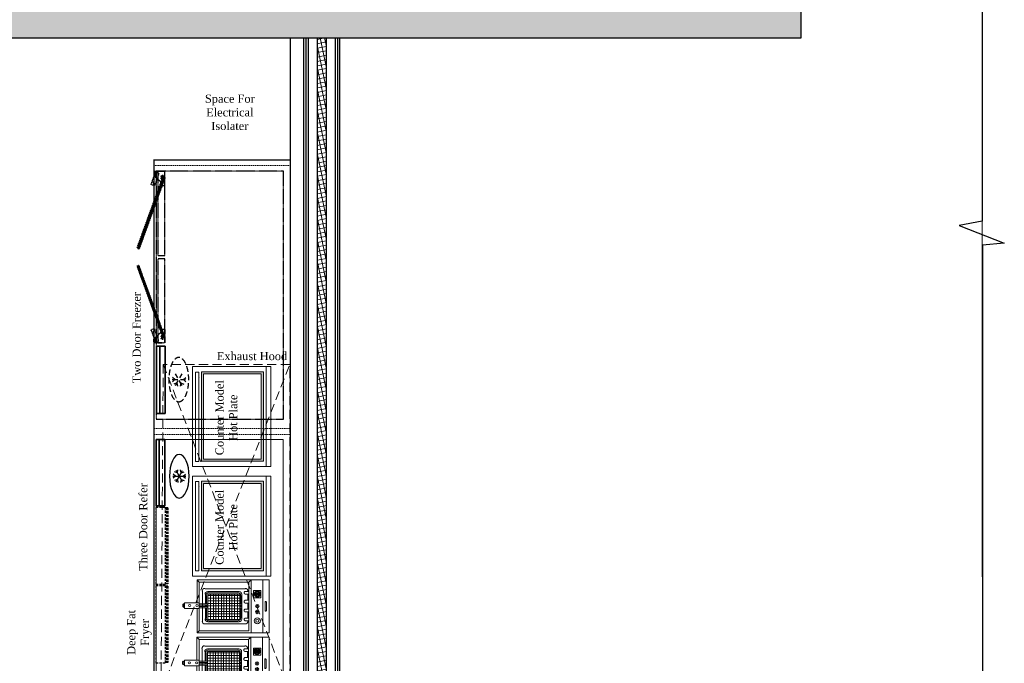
# Model space of a CAD drawing. Header units: inches. Extents: x 1703 to 137267, y -37098 to 14102.
# Tile 20 of 142: x 17730 to 23150, y 3666 to 7209. Entities that reach past the tile are written whole.
import ezdxf

# ---------------------------------------------------------------- set-up
doc = ezdxf.new("R2010")
doc.units = ezdxf.units.IN
doc.header["$MEASUREMENT"] = 0
for name, pattern in [('DASHED', [0.75, 0.5, -0.25]), ('DASHED2', [0.375, 0.25, -0.125]), ('HIDDEN', [0.375, 0.25, -0.125]), ('LEVEL-F-OVERALL LAYOUT$0$HIDDEN', [0.375, 0.25, -0.125]), ('LEVEL-F-OVERALL LAYOUT$0$Hidden 2mm', [3, 2, -1])]:
    doc.linetypes.add(name, pattern=pattern)
for name, color, linetype, lineweight in [('CKD - Kit Text', 171, 'Continuous', 13), ('CKD Dimensions', 7, 'Continuous', 0), ('CKD Equipments', 252, 'Continuous', 0), ('Equipments CKD', 252, 'Continuous', 0), ('LEVEL-F-OVERALL LAYOUT$0$A-DETL', 251, 'Continuous', 15), ('LEVEL-F-OVERALL LAYOUT$0$A-ELEV-LGHT', 251, 'Continuous', 5), ('LEVEL-F-OVERALL LAYOUT$0$A-WALL-FULL-EXTR', 251, 'Continuous', 35), ('LEVEL-F-OVERALL LAYOUT$0$I-FLOR-OVHD', 251, 'LEVEL-F-OVERALL LAYOUT$0$HIDDEN', 18)]:
    doc.layers.add(name, color=color, linetype=linetype, lineweight=lineweight)
for name, color, linetype in [('CT_PARTITION WALL', 180, 'Continuous'), ('EQUIPMENT', 1, 'Continuous'), ('IQ_200_3D', 1, 'Continuous'), ('kitchen equip1', 8, 'Continuous'), ('LV_CARPENTRY', 1, 'Continuous'), ('PDF2_Equipment', 253, 'Continuous')]:
    doc.layers.add(name, color=color, linetype=linetype)
doc.styles.add('style12', font='BOOKOSI.TTF')

# ---------------------------------------------------------------- blocks, each defined once
blk = doc.blocks.new('G$CF6CAC0FA')
at = {"layer": 'PDF2_Equipment', "lineweight": 0, "elevation": 84515.6}
for points in [[(158.3, 79.2), (292, 79.2), (292, 476.7), (0, 476.7), (0, 79.2), (126.6, 79.2)], [(292, 441.5), (0, 441.5)], [(170.6, 460.9), (121.4, 460.9)], [(292, 376.4), (0, 376.4), (12.3, 364.1)], [(158.3, 91.5), (281.4, 91.5), (281.4, 364.1), (12.3, 364.1), (12.3, 91.5), (126.6, 91.5)], [(49.3, 344.8), (49.3, 123.1)], [(65.1, 358.8), (63.3, 358.8)], [(79.2, 364.1), (79.2, 341.2)], [(112.6, 358.8), (79.2, 358.8)], [(216.4, 325.4), (80.9, 325.4)], [(112.6, 364.1), (112.6, 341.2)], [(128.4, 364.1), (128.4, 341.2)], [(161.8, 358.8), (128.4, 358.8)], [(131.9, 325.4), (131.9, 314.9)], [(139, 325.4), (139, 314.9)], [(147.8, 325.4), (147.8, 314.9)], [(154.8, 325.4), (154.8, 314.9)], [(175.9, 364.1), (175.9, 341.2)], [(211.1, 358.8), (175.9, 358.8)], [(225.1, 364.1), (225.1, 341.2)], [(228.7, 358.8), (225.1, 358.8)], [(242.7, 123.1), (242.7, 344.8)], [(65.1, 311.3), (65.1, 139)], [(72.1, 304.3), (72.1, 144.2)], [(218.1, 300.8), (79.2, 300.8)], [(218.1, 285), (79.2, 285)], [(131.9, 320.1), (86.2, 320.1)], [(86.2, 314.9), (86.2, 139)], [(100.3, 314.9), (100.3, 139)], [(116.1, 314.9), (116.1, 139)], [(130.2, 314.9), (130.2, 139)], [(147.8, 320.1), (139, 320.1)], [(144.2, 314.9), (144.2, 139)], [(211.1, 320.1), (154.8, 320.1)], [(160.1, 314.9), (160.1, 139)], [(174.1, 314.9), (174.1, 139)], [(188.2, 314.9), (188.2, 139)], [(202.3, 314.9), (202.3, 139)], [(225.1, 144.2), (225.1, 304.3)], [(232.2, 139), (232.2, 311.3)], [(218.1, 270.9), (79.2, 270.9)], [(218.1, 256.8), (79.2, 256.8)], [(218.1, 241), (79.2, 241)], [(218.1, 226.9), (79.2, 226.9)], [(218.1, 212.8), (79.2, 212.8)], [(218.1, 197), (79.2, 197)], [(218.1, 182.9), (79.2, 182.9)], [(218.1, 168.9), (79.2, 168.9)], [(63.3, 109.1), (228.7, 109.1)], [(218.1, 153), (79.2, 153)], [(80.9, 124.9), (131.9, 124.9)], [(86.2, 130.2), (131.9, 130.2)], [(139, 139), (139, 91.5), (131.9, 91.5), (131.9, 139)], [(139, 130.2), (147.8, 130.2)], [(139, 124.9), (147.8, 124.9)], [(154.8, 139), (154.8, 91.5), (147.8, 91.5), (147.8, 139)], [(154.8, 130.2), (211.1, 130.2)], [(154.8, 124.9), (216.4, 124.9)], [(12.3, 91.5), (0, 79.2)], [(281.4, 91.5), (292, 79.2)], [(133.7, 10.6), (133.7, 7)], [(135.4, 10.6), (135.4, 7)], [(146, 3.5), (139, 3.5)], [(146, 0), (139, 0)], [(149.5, 10.6), (149.5, 7)], [(153, 10.6), (153, 7)]]:
    blk.add_lwpolyline(points, dxfattribs=at)
for points in [[(170.3, 459, -0.816435), (170.6, 453.8), (121.4, 453.8, -0.816435), (121.7, 459)], [(65.1, 364.1), (65.1, 341.2, 0.537102), (77.8, 341.3)], [(161.8, 364.1), (161.8, 341.2, 0.537102), (174.6, 341.3)], [(211.1, 364.1), (211.1, 341.2, 0.537102), (223.8, 341.3)]]:
    blk.add_lwpolyline(points, format="xyb", dxfattribs=at)
for points in [[(98.5, 430.9), (59.8, 430.9), (59.8, 390.5), (98.5, 390.5)], [(68.6, 420.4), (72.1, 423.9), (89.7, 402.8), (86.2, 399.3)], [(79.2, 139), (218.1, 139), (218.1, 314.9), (79.2, 314.9)], [(158.3, 91.5), (126.6, 91.5), (126.6, 10.6), (158.3, 10.6)]]:
    blk.add_lwpolyline(points, close=True, dxfattribs=at)
at = {"layer": 'PDF2_Equipment', "lineweight": 0}
for centre, radius in [((78.3, 410.7, 84515.6), 16.7), ((78.3, 410.7, 84515.6), 13.2), ((145.1, 410.7, 84515.6), 9.67), ((145.1, 410.7, 84515.6), 4.4), ((176.8, 410.7, 84515.6), 9.67), ((176.8, 410.7, 84515.6), 4.4), ((226, 410.7, 84515.6), 16.7), ((226, 410.7, 84515.6), 7.92), ((141.6, 78.3, 84515.6), 6.16), ((141.6, 37.8, 84515.6), 6.16)]:
    blk.add_circle(centre, radius, dxfattribs=at)
for centre, radius, start, end in [((78.3, 410.7, 84515.6), 7.92, 144.9647, 297.4878), ((78.3, 410.7, 84515.6), 7.92, 327.5299, 114.9226), ((62.4, 343.9, 84515.6), 15, 90, 180), ((80, 310.5, 84515.6), 15, 90, 180), ((120.5, 345.6, 84515.6), 7.92, 213.5193, 326.4807), ((215.5, 310.5, 84515.6), 15, 0, 90), ((227.8, 343.9, 84515.6), 15, 0, 90), ((85.3, 303.4, 84515.6), 15, 90, 180), ((210.2, 303.4, 84515.6), 15, 0, 90), ((62.4, 122.2, 84515.6), 15, 180, 270), ((80, 138.1, 84515.6), 15, 180, 270), ((85.3, 143.4, 84515.6), 15, 180, 270), ((210.2, 143.4, 84515.6), 15, 270, 360), ((215.5, 138.1, 84515.6), 15, 270, 360), ((227.8, 122.2, 84515.6), 15, 270, 360), ((138.1, 6.2, 84515.6), 6.16, 179.9999, 270.0001), ((138.1, 6.2, 84515.6), 2.64, 179.9999, 270.0001), ((145.1, 6.2, 84515.6), 6.16, 269.9999, 0.0001), ((145.1, 6.2, 84515.6), 2.64, 269.9999, 0.0001)]:
    blk.add_arc(centre, radius, start, end, dxfattribs=at)
blk = doc.blocks.new('ZNS-MC-BASEREFUNIT')
at = {"layer": 'IQ_200_3D'}
for points in [[(0, 70, 155), (0, 70, 600), (304, 70, 600), (304, 70, 155)], [(0, 70, 600), (0, 30, 600), (304, 30, 600), (304, 70, 600)], [(0, 30, 155), (0, 70, 155), (304, 70, 155), (304, 30, 155)], [(304, 30, 500), (0, 30, 500), (0, 45, 500), (304, 45, 500)], [(0, 45, 500), (0, 45, 585), (304, 45, 585), (304, 45, 500)], [(0, 30, 585), (0, 45, 585), (304, 45, 585), (304, 30, 585)], [(0, 30, 500), (0, 30, 155), (304, 30, 155), (304, 30, 500)], [(304, 30, 600), (0, 30, 600), (0, 30, 585), (304, 30, 585)]]:
    blk.add_3dface(points, dxfattribs=at)
for points, invisible_edges in [([(0, 45, 585), (0, 70, 600), (0, 70, 155), (0, 45, 500)], 5), ([(0, 45, 500), (0, 30, 500), (0, 30, 155), (0, 70, 155)], 8), ([(0, 70, 600), (0, 45, 585), (0, 30, 585), (0, 30, 600)], 1), ([(304, 45, 585), (304, 70, 600), (304, 70, 155), (304, 45, 500)], 5), ([(304, 45, 500), (304, 30, 500), (304, 30, 155), (304, 70, 155)], 8), ([(304, 70, 600), (304, 45, 585), (304, 30, 585), (304, 30, 600)], 1)]:
    blk.add_3dface(points, dxfattribs=dict(at, invisible_edges=invisible_edges))
blk = doc.blocks.new('G$C8E7D7D8F')
at = {"layer": 'EQUIPMENT', "color": 3, "linetype": 'HIDDEN', "ltscale": 125}
for p, q in [((198.4, 239.7, -213.9), (181, 236.3, -213.9)), ((198.4, 218.1, -213.9), (181, 221.5, -213.9)), ((185.2, 210.5, -213.9), (248.5, 247.1, -213.9)), ((185.2, 247.1, -213.9), (248.5, 210.5, -213.9)), ((198.4, 239.7, -213.9), (192.6, 256.4, -213.9)), ((198.4, 218.1, -213.9), (192.6, 201.4, -213.9)), ((216.8, 254.4, -213.9), (205.2, 267.7, -213.9)), ((216.8, 254.4, -213.9), (228.5, 267.7, -213.9)), ((216.8, 192.2, -213.9), (216.8, 265.4, -213.9)), ((216.8, 207.4, -213.9), (205.2, 194.1, -213.9)), ((216.8, 207.4, -213.9), (228.5, 194.1, -213.9))]:
    blk.add_line(p, q, dxfattribs=at)
at = {"layer": 'EQUIPMENT', "color": 3, "linetype": 'HIDDEN', "ltscale": 0.6}
for p, q in [((449.6, 101.2), (444.5, 103.1)), ((448, 104.7), (446.2, 99.6)), ((482.5, 89.3), (477.4, 91.2)), ((480.9, 92.8), (479, 87.7)), ((1298, 89.4), (1303.1, 91.3)), ((1299.6, 92.9), (1301.5, 87.8)), ((1330.9, 101.3), (1336, 103.2)), ((1332.5, 104.8), (1334.3, 99.7))]:
    blk.add_line(p, q, dxfattribs=at)
for points in [[(0, 804.8), (1365, 804.8), (1365, 104.8), (0, 104.8), (0, 804.8)], [(457.2, 142), (844.4, 1.5)], [(845.2, 3.5), (457.9, 144)], [(460, 147.5), (845.8, 7.5)], [(460.8, 149.5), (846.5, 9.5)], [(836.8, 0), (462.1, 136)], [(1319.7, 149.6), (934, 9.5)], [(1320.5, 147.6), (934.7, 7.5)], [(935.4, 3.5), (1322.5, 144.1)], [(1323.2, 142.1), (936.1, 1.5)], [(943.7, 0), (1318.4, 136.1)]]:
    blk.add_lwpolyline(points, dxfattribs=at)
for points in [[(881.4, 113.4), (418.5, 113.3), (418.4, 152.7), (881.4, 152.8)], [(479.5, 133), (494.3, 133), (494.3, 152.7), (418.4, 152.7), (418.5, 95.6), (423.4, 90.7), (437.2, 90.7)], [(1362, 113.4), (899.1, 113.4), (899.1, 152.8), (1362, 152.8)], [(1301, 133.1), (1286.2, 133.1), (1286.2, 152.8), (1362, 152.8), (1362, 95.7), (1357.1, 90.8), (1343.3, 90.8)]]:
    blk.add_lwpolyline(points, close=True, dxfattribs=at)
for points in [[(487.2, 77.1), (441.4, 93.7), (439.8, 95.7, 0.414214), (435.6, 96), (433.4, 94.2, -0.794611), (421.4, 102.1), (426.8, 116.9, -0.414214), (430.5, 118.6), (494, 95.6, -0.414214), (495.7, 91.8), (491, 78.9, -0.414214)], [(457.2, 142), (455.7, 142.6, 0.390174), (454.3, 138.8), (462.1, 136), (461.8, 133.5), (461.7, 135), (461.3, 135.5), (452.7, 138.7), (452, 136.8), (452.6, 136.6, -0.622796), (452.7, 136.1), (449.3, 134), (448.1, 137.8, -0.622796), (448.4, 138.1), (449, 137.9), (449.7, 139.7), (441.1, 142.9), (440.5, 142.7), (439.4, 141.6), (440.7, 143.7), (448.5, 140.9, 0.390174), (449.9, 144.7), (448.4, 145.2, -1), (449.1, 147.2), (452, 146.1, 0.390174), (453.4, 149.9), (449.8, 151.2), (450.5, 153.2), (460.8, 149.5), (460, 147.5), (456.4, 148.8, 0.390174), (455, 145), (457.9, 144, -1)], [(452.8, 138.2), (461.2, 135.1), (460.9, 134.3), (454.6, 136.6), (453.2, 132.7), (454.2, 132.3, 0.215277), (455.8, 132.4), (458.1, 133.6, -0.215277), (459.7, 133.8), (460.6, 133.4), (460.3, 132.6), (459.4, 132.9, 0.215277), (458.5, 132.9), (456.2, 131.6, -0.215277), (453.9, 131.5), (446, 134.3), (444.6, 130.4, -0.655197), (443.5, 130.3), (439.4, 138.4), (439.7, 138.6, -0.414214), (440.4, 138.4), (444, 131.3), (446.9, 139.4), (440.6, 141.7), (440.9, 142.5), (449.3, 139.4), (449, 138.6), (447.7, 139.1), (446.3, 135.2), (452.4, 133), (453.8, 136.9), (452.5, 137.3)], [(1293.3, 77.2), (1339.1, 93.8), (1340.7, 95.8, -0.414214), (1344.9, 96.1), (1347.1, 94.3, 0.794611), (1359.1, 102.2), (1353.7, 117, 0.414214), (1350, 118.8), (1286.5, 95.7, 0.414214), (1284.8, 91.9), (1289.5, 79, 0.414214)], [(1323.2, 142.1), (1324.8, 142.7, -0.390174), (1326.1, 138.9), (1318.4, 136.1), (1318.7, 133.6), (1318.8, 135.1), (1319.1, 135.6), (1327.8, 138.7), (1328.5, 136.9), (1327.8, 136.7, 0.622796), (1327.8, 136.2), (1331.2, 134.1), (1332.4, 137.9, 0.622796), (1332.1, 138.2), (1331.5, 138), (1330.8, 139.8), (1339.4, 143), (1340, 142.8), (1341.1, 141.7), (1339.7, 143.8), (1331.9, 141, -0.390174), (1330.6, 144.8), (1332.1, 145.3, 1), (1331.4, 147.3), (1328.5, 146.2, -0.390174), (1327.1, 150), (1330.7, 151.3), (1330, 153.3), (1319.7, 149.6), (1320.5, 147.6), (1324.1, 148.9, -0.390174), (1325.5, 145.1), (1322.5, 144.1, 1)], [(1327.7, 138.3), (1319.2, 135.2), (1319.6, 134.4), (1325.9, 136.7), (1327.3, 132.8), (1326.3, 132.4, -0.215277), (1324.7, 132.5), (1322.4, 133.7, 0.215277), (1320.8, 133.9), (1319.9, 133.5), (1320.2, 132.7), (1321.1, 133, -0.215277), (1322, 133), (1324.2, 131.7, 0.215277), (1326.6, 131.6), (1334.5, 134.4), (1335.9, 130.5, 0.655197), (1337, 130.4), (1341.1, 138.5), (1340.7, 138.7, 0.414214), (1340.1, 138.5), (1336.5, 131.4), (1333.6, 139.5), (1339.9, 141.8), (1339.6, 142.6), (1331.2, 139.5), (1331.5, 138.7), (1332.8, 139.2), (1334.2, 135.3), (1328.1, 133.1), (1326.7, 137), (1328, 137.4)]]:
    blk.add_lwpolyline(points, format="xyb", close=True, dxfattribs=at)
for centre, radius in [((428.3, 99.5), 4.92), ((428.3, 99.5), 2.46), ((447.1, 102.2), 3.69), ((480, 90.2), 3.69), ((1300.5, 90.3), 3.69), ((1333.4, 102.3), 3.69), ((1352.2, 99.6), 4.92), ((1352.2, 99.6), 2.46)]:
    blk.add_circle(centre, radius, dxfattribs=at)
at = {"layer": 'EQUIPMENT', "color": 3, "linetype": 'HIDDEN', "ltscale": 125}
blk.add_ellipse((216.8, 228.8, -213.9), major_axis=(-121.9, 0), ratio=0.45, dxfattribs=at)
at = {"layer": 'EQUIPMENT', "color": 3, "linetype": 'HIDDEN', "ltscale": 125, "xscale": 1.219199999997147, "yscale": 1.219199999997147, "zscale": 1.219199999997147}
blk.add_blockref('ZNS-MC-BASEREFUNIT', (30.8, 69.1, -153), dxfattribs=at)

msp = doc.modelspace()

# ---------------------------------------------------------------- hatches: boundary and pattern name
at = {"layer": 'CKD Equipments'}
h = msp.add_hatch(color=1, dxfattribs=at)
h.dxf.hatch_style = 1
h.paths.add_polyline_path([(18730.3, 5270.5), (19072, 5270.5), (19072, 4777.9), (18730.3, 4777.9)])
h.paths.add_polyline_path([(18742.3, 5258.5), (19060, 5258.5), (19060, 4789.9), (18742.3, 4789.9)], flags=16)
h = msp.add_hatch(color=1, dxfattribs=at)
h.dxf.hatch_style = 1
h.paths.add_polyline_path([(18730.3, 4667.6), (19072, 4667.6), (19072, 4174.9), (18730.3, 4174.9)])
h.paths.add_polyline_path([(18742.3, 4655.6), (19060, 4655.6), (19060, 4186.9), (18742.3, 4186.9)], flags=16)
at = {"layer": 'EQUIPMENT'}
h = msp.add_hatch(color=253, dxfattribs=at)
h.dxf.hatch_style = 1
h.paths.add_polyline_path([(22030.7, 7308.7), (17130.7, 7308.7), (17130.7, 8458.8), (21830.6, 8458.8), (21830.6, 8058.7), (22030.7, 8058.7), (22030.7, 8658.8), (16930.7, 8658.8), (16930.7, 7108.7), (22030.7, 7108.7)])
h = msp.add_hatch(color=253, dxfattribs=at)
h.dxf.hatch_style = 1
h.paths.add_polyline_path([(22030.7, 7308.7), (17130.7, 7308.7), (17130.7, 8458.8), (21830.6, 8458.8), (21830.6, 8058.7), (22030.7, 8058.7), (22030.7, 8658.8), (16930.7, 8658.8), (16930.7, 7108.7), (22030.7, 7108.7)])
at = {"layer": 'LEVEL-F-OVERALL LAYOUT$0$A-ELEV-LGHT', "transparency": 33554610}
h = msp.add_hatch(dxfattribs=at)
h.set_pattern_fill('ANSI37', color=256, scale=7.5, angle=326.6)
h.set_pattern_definition([(11.6, (-895697.118, 630577.305), (-4.788168, 23.32613563), []), (101.6, (-895697.118, 630577.305), (-23.32613563, -4.788168), [])])
edge = h.paths.add_edge_path()
edge.add_line((19418.2, 1975.7), (19418.2, 7108.7))
edge.add_line((19368.2, 7108.7), (19368.2, 1997.5))

# ---------------------------------------------------------------- linework, layer by layer
at = {"color": 6, "linetype": 'Continuous', "ltscale": 0.25}
msp.add_lwpolyline([(23028.2, 12138), (23027.8, 6099.3), (22901.3, 6076.1), (23149.5, 5979), (23029.2, 5967), (23028.2, -53.2)], dxfattribs=at)
msp.add_lwpolyline([(22030.7, 7308.7), (17130.7, 7308.7), (17130.7, 8458.8), (21830.6, 8458.8), (21830.6, 8058.7), (22030.7, 8058.7), (22030.7, 8658.8), (16930.7, 8658.8), (16930.7, 7108.7), (22030.7, 7108.7)], close=True)
msp.add_lwpolyline([(22030.7, 7308.7), (17130.7, 7308.7), (17130.7, 8458.8), (21830.6, 8458.8), (21830.6, 8058.7), (22030.7, 8058.7), (22030.7, 8658.8), (16930.7, 8658.8), (16930.7, 7108.7), (22030.7, 7108.7)], close=True)
at = {"layer": 'CKD Equipments', "elevation": -169031.2}
for points in [[(19112.3, 5299.3), (19112.3, 4749.3), (18682.3, 4749.3), (18682.3, 5299.3), (19112.3, 5299.3), (19087.3, 5299.3), (19087.3, 4749.3)], [(19112.3, 4696.3), (19112.3, 4146.3), (18682.3, 4146.3), (18682.3, 4696.3), (19112.3, 4696.3), (19087.3, 4696.3), (19087.3, 4146.3)]]:
    msp.add_lwpolyline(points, dxfattribs=at)
for points in [[(18697.6, 5269.2), (18715.8, 5269.2), (18715.8, 4777), (18697.6, 4777)], [(18697.6, 4666.2), (18715.8, 4666.2), (18715.8, 4174), (18697.6, 4174)]]:
    msp.add_lwpolyline(points, close=True, dxfattribs=at)
at = {"layer": 'CKD Equipments', "color": 7, "elevation": -169031.2}
for points in [[(18730.3, 5270.5), (19072, 5270.5), (19072, 4777.9), (18730.3, 4777.9)], [(18742.3, 5258.5), (19060, 5258.5), (19060, 4789.9), (18742.3, 4789.9)], [(18730.3, 4667.6), (19072, 4667.6), (19072, 4174.9), (18730.3, 4174.9)], [(18742.3, 4655.6), (19060, 4655.6), (19060, 4186.9), (18742.3, 4186.9)]]:
    msp.add_lwpolyline(points, close=True, dxfattribs=at)
at = {"layer": 'CKD Equipments'}
msp.add_lwpolyline([(19180.7, 4898.3), (19180.7, 3238.3), (18480.7, 3238.3), (18480.7, 4898.3), (19180.7, 4898.3)], dxfattribs=at)
at = {"layer": 'CT_PARTITION WALL', "linetype": 'DASHED2', "lineweight": 0, "ltscale": 0.5}
for p, q in [((18466.4, 6437.3), (19216.3, 6437.3)), ((18466.4, 6405.3), (19216.3, 6405.3)), ((18468.3, 4958.1), (19218.2, 4958.1)), ((18468.3, 4926.1), (19218.2, 4926.1))]:
    msp.add_line(p, q, dxfattribs=at)
at = {"layer": 'EQUIPMENT', "color": 1, "linetype": 'DASHED', "lineweight": 18, "ltscale": 100}
msp.add_lwpolyline([(18520.3, 5311.3), (18508.3, 3510.9), (19216.9, 3510.9), (19216.9, 5311.3), (18520.3, 5311.3), (19216.9, 3510.9), (18508.3, 3510.9), (19216.9, 5311.3)], dxfattribs=at)
at = {"layer": 'Equipments CKD'}
for p, q in [((18720, 5240.5, -660), (18720, 5240.5, -660)), ((18720, 4637.5, -660), (18720, 4637.5, -660))]:
    msp.add_line(p, q, dxfattribs=at)
at = {"layer": 'kitchen equip1', "ltscale": 700}
for p, q in [((18598.4, 4713.8, -660), (18581.9, 4719.5, -660)), ((18590.9, 4664.5, -660), (18626.9, 4726.8, -660)), ((18626.9, 4664.5, -660), (18590.9, 4726.8, -660)), ((18598.4, 4713.8, -660), (18601.7, 4730.9, -660)), ((18619.4, 4713.8, -660), (18616, 4730.9, -660)), ((18619.4, 4713.8, -660), (18635.9, 4719.5, -660)), ((18572.9, 4695.6, -660), (18644.9, 4695.6, -660)), ((18587.9, 4695.6, -660), (18574.7, 4707.1, -660)), ((18587.9, 4695.6, -660), (18574.7, 4684.2, -660)), ((18598.4, 4677.4, -660), (18581.9, 4671.8, -660)), ((18598.4, 4677.4, -660), (18601.7, 4660.3, -660)), ((18619.4, 4677.4, -660), (18616, 4660.3, -660)), ((18619.4, 4677.4, -660), (18635.9, 4671.8, -660)), ((18629.9, 4695.6, -660), (18643, 4707.1, -660)), ((18629.9, 4695.6, -660), (18643, 4684.2, -660))]:
    msp.add_line(p, q, dxfattribs=at)
at = {"layer": 'kitchen equip1', "linetype": 'DASHED', "ltscale": 25}
for p, q in [((18545.7, 4521.4), (18530.7, 4521.4)), ((18538.2, 4521.4), (18538.2, 4102.7)), ((18545.7, 4521.4), (18545.7, 4102.7)), ((18545.7, 4102.7), (18530.7, 4102.7)), ((18545.7, 4089.5), (18530.7, 4089.5)), ((18538.2, 4089.5), (18538.2, 3670.9)), ((18545.7, 4089.5), (18545.7, 3670.9)), ((18545.7, 3670.9), (18530.7, 3670.9))]:
    msp.add_line(p, q, dxfattribs=at)
for points in [[(18530.7, 4525.1), (18530.7, 4099.1), (18480.7, 4099.1), (18480.7, 4525.1)], [(18530.7, 4093.2), (18530.7, 3667.2), (18480.7, 3667.2), (18480.7, 4093.2)]]:
    msp.add_lwpolyline(points, close=True, dxfattribs=at)
at = {"layer": 'kitchen equip1', "ltscale": 700, "extrusion": (0, 0, -1)}
msp.add_ellipse((18608.9, 4695.6, -660), major_axis=(0, -120), ratio=0.45, dxfattribs=at)
at = {"layer": 'LEVEL-F-OVERALL LAYOUT$0$A-DETL', "linetype": 'LEVEL-F-OVERALL LAYOUT$0$Hidden 2mm', "lineweight": 15}
msp.add_line((23028.2, 4141), (23028.2, 8458.7), dxfattribs=at)
for radius, start, end in [(33871.8, 239.34358, 257.16427), (34021.8, 239.29868, 254.96625)]:
    msp.add_arc((26993, 34988.4), radius, start, end, dxfattribs=at)
at = {"layer": 'LEVEL-F-OVERALL LAYOUT$0$A-WALL-FULL-EXTR', "color": 2, "lineweight": -2}
for p, q in [((19218.2, 7108.7), (19218.2, 1866.9)), ((19293.2, 7108.7), (19293.2, 2003.4)), ((19305.7, 7108.7), (19305.7, 2000.5)), ((19318.2, 7108.7), (19318.2, 1997.5)), ((19368.2, 7108.7), (19368.2, 1986)), ((19418.2, 1975.7), (19418.2, 7108.7)), ((19468.2, 1963), (19468.2, 7108.7)), ((19480.7, 1960.2), (19480.7, 7108.7)), ((19493.2, 1957.3), (19493.2, 7108.7))]:
    msp.add_line(p, q, dxfattribs=at)
at = {"layer": 'LEVEL-F-OVERALL LAYOUT$0$I-FLOR-OVHD', "ltscale": 0.25}
msp.add_lwpolyline([(23028.2, 677.9, -0.019531), (20359.4, 1097.7, -0.089507), (8781.8, 5666.7)], format="xyb", dxfattribs=at)
at = {"layer": 'LV_CARPENTRY', "color": 34}
for points in [[(18466.4, 6437.3), (19216.3, 6437.3)], [(18468.3, 6437.3), (18468.3, 2633.7)]]:
    msp.add_lwpolyline(points, dxfattribs=at)

# ---------------------------------------------------------------- block references
at = {"layer": 'CKD Dimensions', "ltscale": 0.25, "rotation": 270}
for p in [(18627.6, 4125.5, -169031.2), (18626, 3809.8, -84515.6)]:
    msp.add_blockref('G$CF6CAC0FA', p, dxfattribs=at)
at = {"layer": 'CKD Equipments', "ltscale": 0.25, "xscale": -1, "rotation": 269.9999999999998}
msp.add_blockref('G$C8E7D7D8F', (18377.3, 5010.6), dxfattribs=at)
at = {"layer": 'kitchen equip1', "ltscale": 700, "xscale": -1.2, "yscale": 1.2, "zscale": 1.2, "rotation": 270}
msp.add_blockref('ZNS-MC-BASEREFUNIT', (18444.7, 4533.5, -10819.3), dxfattribs=at)

# ---------------------------------------------------------------- texts
at = {"layer": 'CKD - Kit Text', "color": 0, "char_height": 45, "attachment_point": 2, "style": 'style12'}
for s, insert, width in [('Space For\\PElectrical\\PIsolater', (18886.9, 6796.3), 538.5), ('Exhaust Hood', (19009, 5379.5), 493.792)]:
    msp.add_mtext(s, dxfattribs=dict(at, insert=insert, width=width))
at = {"layer": 'CKD - Kit Text', "color": 0, "char_height": 45, "attachment_point": 2, "rotation": 90, "style": 'style12'}
for s, insert, width in [('Two Door Freezer', (18351.6, 5458.5), 1358.804), ('Counter Model\\PHot Plate', (18807.7, 5017.6), 538.5), ('Three Door Refer ', (18387.4, 4415.5), 1358.804), ('Counter Model\\PHot Plate', (18807.7, 4414.6), 538.5), ('Deep Fat Fryer', (18321.9, 3835.9), 370.822)]:
    msp.add_mtext(s, dxfattribs=dict(at, insert=insert, width=width))

doc.saveas('drawing.dxf')
